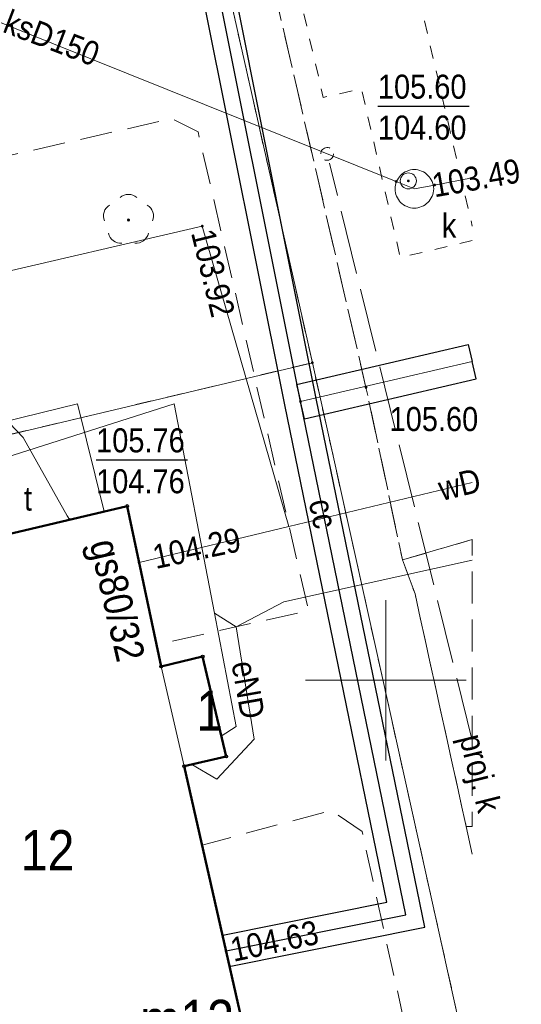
# Model space of a CAD drawing. Extents: x 7490163 to 7490671, y 5783984 to 5784563.
# Tile 38 of 43: x 7490489 to 7490504, y 5784340 to 5784371. Entities that reach past the tile are written whole.
import ezdxf
from ezdxf.enums import TextEntityAlignment as Align

# ---------------------------------------------------------------- set-up
doc = ezdxf.new("R2010")
doc.units = 0
doc.header["$MEASUREMENT"] = 0
for name, pattern in [('0.4_0.4', [0.8, 0.4, -0.4]), ('218-500', [1, 0.5, -0.5]), ('219-500', [0]), ('mz1.0_0.5', [1.5, 1, -0.5]), ('mz2.0_0.5', [2.5, 2, -0.5])]:
    doc.linetypes.add(name, pattern=pattern)
doc.layers.get('0').update_dxf_attribs({"linetype": 'CONTINUOUS', "lineweight": 5})
doc.layers.get('0').transparency = 0.8
for name, color, linetype, transparency in [('203-Punkt załamania granicy działki nie stabilizowany', 7, 'CONTINUOUS', 0.8), ('218-Granica użytku', 7, 'CONTINUOUS', 0.8), ('219-Linia granicy', 7, 'CONTINUOUS', 0.8), ('312-Budynek (powierzchnia)', 7, 'CONTINUOUS', 0.8), ('312-Numer ewidencyjny budynku-Atr124', 7, 'CONTINUOUS', 0.8), ('320-część budynku wyodrębniona ze względu na liczbę kondygnacji naziemnych (powierzchnia)', 7, 'CONTINUOUS', 0.8), ('320-część budynku wyodrębniona ze względu na liczbę kondygnacji naziemnych (powierzchnia)-Atr25', 7, 'CONTINUOUS', 0.8), ('583-Oś przewodu-SGPOD', 7, 'CONTINUOUS', 0.8), ('583-Oś przewodu-SGPOD-Atr17', 7, 'CONTINUOUS', 0.8), ('chodnik (powierzchnia)', 7, 'CONTINUOUS', 0.8), ('drzewo liściaste (punkt)', 7, 'CONTINUOUS', 0.8), ('kanał ciepłowniczy (linia)', 7, 'CONTINUOUS', 0.8), ('kanał ciepłowniczy (linia)-Atr1', 7, 'CONTINUOUS', 0.8), ('komora podziemna - przewód kanalizacyjny (powierzchnia)', 7, 'CONTINUOUS', 0.8), ('przewód ciepłowniczy (linia)', 7, 'CONTINUOUS', 0.8), ('przewód elektroenergetyczny (linia)', 7, 'CONTINUOUS', 0.8), ('przewód elektroenergetyczny (linia)-Atr1', 7, 'CONTINUOUS', 0.8), ('przewód kanalizacyjny (linia)', 7, 'CONTINUOUS', 0.8), ('przewód kanalizacyjny (linia)-Atr1', 7, 'CONTINUOUS', 0.8), ('przewód kanalizacyjny - projektowany lub w budowie (linia) - ob. projektowany', 7, 'CONTINUOUS', 0.8), ('przewód kanalizacyjny - projektowany lub w budowie (linia) - ob. projektowany-Atr1', 7, 'CONTINUOUS', 0.8), ('przewód telekomunikacyjny (linia)', 7, 'CONTINUOUS', 0.8), ('przewód wodociągowy (linia)', 7, 'CONTINUOUS', 0.8), ('przewód wodociągowy (linia)-Atr1', 7, 'CONTINUOUS', 0.8), ('Punkt budynku', 7, 'CONTINUOUS', 0.8), ('punkt o określonej wysokości (sieć ciepłownicza)', 7, 'CONTINUOUS', 0.8), ('punkt o określonej wysokości (sieć ciepłownicza)-Atr2', 7, 'CONTINUOUS', 0.8), ('punkt o określonej wysokości (sieć kanalizacyjna)', 7, 'CONTINUOUS', 0.8), ('punkt o określonej wysokości (sieć kanalizacyjna)-Atr2', 7, 'CONTINUOUS', 0.8), ('punkt o określonej wysokości (sieć kanalizacyjna)-Atr3', 7, 'CONTINUOUS', 0.8), ('punkt o określonej wysokości (sieć telekomunikacyjna)', 7, 'CONTINUOUS', 0.8), ('punkt o określonej wysokości (sieć telekomunikacyjna)-Atr2', 7, 'CONTINUOUS', 0.8), ('punkt o określonej wysokości (sieć telekomunikacyjna)-Atr3', 7, 'CONTINUOUS', 0.8), ('punkt o określonej wysokości (sieć wodociągowa)', 7, 'CONTINUOUS', 0.8), ('punkt o określonej wysokości (sieć wodociągowa)-Atr2', 7, 'CONTINUOUS', 0.8), ('punkt wysokościowy sztuczny', 7, 'CONTINUOUS', 0.8), ('punkt wysokościowy sztuczny-Atr2', 7, 'CONTINUOUS', 0.8), ('trawnik (powierzchnia)', 7, 'CONTINUOUS', 0.8), ('urządzenie techniczne projektowane lub w budowie (sieć kanalizacyjna) - powierzchnia - ob. projektowany', 7, 'CONTINUOUS', 0.8), ('urządzenie techniczne projektowane lub w budowie (sieć kanalizacyjna) - punkt - ob. projektowany', 7, 'CONTINUOUS', 0.8), ('Wstawianie ramki sekcyjnej z opisem', 7, 'CONTINUOUS', 0.8), ('właz okrągły - siec kanalizacyjna (punkt)', 7, 'CONTINUOUS', 0.8), ('właz okrągły - siec kanalizacyjna (punkt)-Atr17', 7, 'CONTINUOUS', 0.8), ('właz prostokątny - siec telekomunikacyjna (punkt)-Atr17', 7, 'CONTINUOUS', 0.8)]:
    doc.layers.add(name, color=color, linetype=linetype, transparency=transparency)
doc.styles.get("Standard").update_dxf_attribs({"font": 'txt', "width": 0.75})

# ---------------------------------------------------------------- blocks, each defined once
blk = doc.blocks.new('PW01')
at = {"linetype": 'Continuous', "lineweight": 13}
h = blk.add_hatch(color=0, dxfattribs=at)
edge = h.paths.add_edge_path()
edge.add_arc((0, 0), 0.045, 0, 360)
blk = doc.blocks.new('PW02')
at = {"linetype": 'Continuous', "lineweight": 13}
h = blk.add_hatch(color=0, dxfattribs=at)
edge = h.paths.add_edge_path()
edge.add_arc((0, 0), 0.045, 0, 360)
blk = doc.blocks.new('US22')
at = {"color": 0, "linetype": 'Continuous', "lineweight": 13}
blk.add_circle((0, 0), 0.25, dxfattribs=at)
blk = doc.blocks.new('OP021')
at = {"linetype": 'Continuous', "lineweight": 13}
h = blk.add_hatch(color=0, dxfattribs=at)
edge = h.paths.add_edge_path()
edge.add_arc((0, 0), 0.05, 0, 360)
at = {"color": 0, "linetype": 'Continuous', "lineweight": 13}
for centre, start, end in [((0, 0.4), 49.272, 130.728), ((-0.38, 0.124), 121.308, 202.548), ((0.38, 0.124), 337.452, 58.692), ((-0.235, -0.324), 193.221, 274.871), ((0.235, -0.324), 265.129, 346.779)]:
    blk.add_arc(centre, 0.4, start, end, dxfattribs=at)
blk = doc.blocks.new('US01P')
at = {"color": 0, "linetype": 'Continuous', "lineweight": 13}
for points in [[(0.082, 0.181), (0.072, 0.186), (0.034, 0.197), (-0.006, 0.2), (-0.046, 0.194), (-0.084, 0.182), (-0.118, 0.161), (-0.148, 0.135), (-0.172, 0.103), (-0.189, 0.066), (-0.198, 0.028), (-0.2, -0.001)], [(-0.082, -0.182), (-0.061, -0.191), (-0.022, -0.199), (0.018, -0.199), (0.057, -0.192), (0.094, -0.177), (0.127, -0.155), (0.155, -0.126), (0.177, -0.093), (0.192, -0.056), (0.199, -0.016), (0.2, 0)]]:
    blk.add_lwpolyline(points, dxfattribs=at)
blk = doc.blocks.new('203')
at = {"linetype": 'Continuous', "lineweight": 0}
h = blk.add_hatch(color=0, dxfattribs=at)
edge = h.paths.add_edge_path()
edge.add_arc((0, 0), 0.045, 0, 360)
blk = doc.blocks.new('PUNKTBUD')
at = {"color": 0}
blk.add_circle((0, 0), 0.045, dxfattribs=at)

msp = doc.modelspace()

# ---------------------------------------------------------------- linework, layer by layer
at = {"layer": '218-Granica użytku', "color": 3, "linetype": '218-500', "lineweight": 18, "flags": 128}
for points in [[(7490497.71, 5784359.9), (7490489.15, 5784397.91)], [(7490481.51, 5784356.05), (7490497.71, 5784359.9)], [(7490502.69, 5784337.478), (7490497.71, 5784359.9)]]:
    msp.add_lwpolyline(points, dxfattribs=at)
at = {"layer": '219-Linia granicy', "color": 7, "linetype": '219-500', "lineweight": 18, "flags": 128}
for points in [[(7490489.15, 5784397.91), (7490497.71, 5784359.9)], [(7490481.51, 5784356.05), (7490497.71, 5784359.9)], [(7490497.71, 5784359.9), (7490502.69, 5784337.478)]]:
    msp.add_lwpolyline(points, dxfattribs=at)
at = {"layer": '312-Budynek (powierzchnia)', "color": 7, "linetype": 'Continuous', "lineweight": 50, "flags": 128}
for points in [[(7490482.21, 5784353.13), (7490491.94, 5784355.43)], [(7490491.94, 5784355.43), (7490493, 5784350.43)], [(7490493, 5784350.43), (7490494.29, 5784350.74)], [(7490494.29, 5784350.74), (7490495.02, 5784347.62)], [(7490495.02, 5784347.62), (7490493.72, 5784347.32)], [(7490493.72, 5784347.32), (7490496.63, 5784334.43)]]:
    msp.add_lwpolyline(points, dxfattribs=at)
at = {"layer": '320-część budynku wyodrębniona ze względu na liczbę kondygnacji naziemnych (powierzchnia)', "color": 7, "linetype": 'Continuous', "lineweight": 18, "flags": 128}
for points in [[(7490496.63, 5784334.43), (7490493.72, 5784347.32), (7490493, 5784350.43), (7490491.94, 5784355.43), (7490482.21, 5784353.13), (7490489.29, 5784321.35), (7490499.05, 5784323.54), (7490497.3, 5784331.31)], [(7490495.02, 5784347.62), (7490494.29, 5784350.74), (7490493, 5784350.43), (7490493.72, 5784347.32)]]:
    msp.add_lwpolyline(points, close=True, dxfattribs=at)
at = {"layer": '583-Oś przewodu-SGPOD', "color": 52, "linetype": 'Continuous', "lineweight": 18, "flags": 128}
msp.add_lwpolyline([(7490479.81, 5784356.02), (7490490.39, 5784358.62), (7490491.22, 5784355.26)], dxfattribs=at)
at = {"layer": 'chodnik (powierzchnia)', "color": 7, "linetype": 'mz1.0_0.5', "lineweight": 18, "flags": 128}
for points in [[(7490502.69, 5784354.388), (7490500.52, 5784353.75), (7490499.38, 5784359.13), (7490491.88, 5784391.65), (7490490.54, 5784391.42), (7490489.32, 5784397.13), (7490495.14, 5784398.49)], [(7490499.38, 5784359.13), (7490491.88, 5784391.65), (7490490.54, 5784391.42), (7490490.22, 5784390.5), (7490478.8, 5784387.84), (7490476.89, 5784393.97), (7490475.42, 5784393.64), (7490477.32, 5784387.53), (7490474.26, 5784386.72), (7490474.58, 5784385.37), (7490476.28, 5784385.78), (7490477.02, 5784382.67), (7490477.36, 5784380.51), (7490478.9, 5784380.18), (7490480.81, 5784372.04), (7490477.82, 5784371.36), (7490478.24, 5784369.62), (7490479.78, 5784370), (7490480.56, 5784366.74), (7490480.99, 5784364.7), (7490493.33, 5784367.51), (7490494.15, 5784367.1), (7490497.59, 5784352.17), (7490492.86, 5784351.11), (7490493, 5784350.43), (7490494.29, 5784350.74), (7490495.02, 5784347.62), (7490493.72, 5784347.32), (7490494.28, 5784344.86), (7490498.3, 5784345.94), (7490499.26, 5784345.28), (7490501.05, 5784337.18), (7490500.66, 5784336.44), (7490496.38, 5784335.55), (7490496.63, 5784334.43), (7490498.02, 5784334.74), (7490498.72, 5784331.63), (7490499.23, 5784329.39), (7490502.08, 5784330.05), (7490502.39, 5784329.89), (7490502.69, 5784329.961)], [(7490502.69, 5784344.572), (7490502.5, 5784345.44), (7490500.91, 5784352.69), (7490500.52, 5784353.75), (7490499.38, 5784359.13)]]:
    msp.add_lwpolyline(points, dxfattribs=at)
at = {"layer": 'kanał ciepłowniczy (linia)', "color": 212, "linetype": 'CONTINUOUS', "lineweight": 25}
for p, q in [((7490497.83, 5784358.789), (7490494.727, 5784374.325)), ((7490496.85, 5784358.591), (7490493.933, 5784373.195)), ((7490497.215, 5784359.226), (7490502.565, 5784360.473)), ((7490502.565, 5784360.473), (7490502.69, 5784359.937)), ((7490502.815, 5784359.401), (7490502.69, 5784359.937)), ((7490497.465, 5784358.154), (7490502.815, 5784359.401)), ((7490497.215, 5784359.226), (7490497.34, 5784358.69)), ((7490497.465, 5784358.154), (7490497.34, 5784358.69)), ((7490501.21, 5784342.299), (7490497.83, 5784358.789)), ((7490500.03, 5784343.081), (7490496.85, 5784358.591)), ((7490494.921, 5784342.05), (7490500.03, 5784343.081)), ((7490495.119, 5784341.07), (7490501.21, 5784342.299)), ((7490494.921, 5784342.05), (7490495.02, 5784341.56)), ((7490495.119, 5784341.07), (7490495.02, 5784341.56))]:
    msp.add_line(p, q, dxfattribs=at)
at = {"layer": 'kanał ciepłowniczy (linia)', "color": 212, "linetype": 'Continuous', "lineweight": 25, "flags": 128}
msp.add_lwpolyline([(7490495.02, 5784341.56), (7490500.62, 5784342.69), (7490497.34, 5784358.69), (7490494.33, 5784373.76), (7490485.82, 5784372.49), (7490485.27, 5784374.86), (7490485.16, 5784375.45), (7490484.71, 5784378.05), (7490484.62, 5784378.6), (7490481.88, 5784394.14)], dxfattribs=at)
at = {"layer": 'komora podziemna - przewód kanalizacyjny (powierzchnia)', "color": 34, "linetype": 'Continuous', "lineweight": 18, "flags": 128}
msp.add_lwpolyline([(7490501.49, 5784365.32), (7490501.48, 5784365.26), (7490501.47, 5784365.2), (7490501.46, 5784365.15), (7490501.44, 5784365.09), (7490501.41, 5784365.04), (7490501.38, 5784364.99), (7490501.35, 5784364.94), (7490501.31, 5784364.9), (7490501.27, 5784364.86), (7490501.22, 5784364.82), (7490501.17, 5784364.79), (7490501.11, 5784364.77), (7490501.06, 5784364.75), (7490501, 5784364.73), (7490500.94, 5784364.72), (7490500.89, 5784364.72), (7490500.83, 5784364.72), (7490500.77, 5784364.73), (7490500.71, 5784364.75), (7490500.66, 5784364.77), (7490500.6, 5784364.79), (7490500.55, 5784364.82), (7490500.5, 5784364.86), (7490500.46, 5784364.9), (7490500.42, 5784364.94), (7490500.39, 5784364.99), (7490500.36, 5784365.04), (7490500.33, 5784365.09), (7490500.31, 5784365.15), (7490500.3, 5784365.2), (7490500.29, 5784365.26), (7490500.29, 5784365.32), (7490500.29, 5784365.38), (7490500.3, 5784365.44), (7490500.31, 5784365.49), (7490500.33, 5784365.55), (7490500.36, 5784365.6), (7490500.39, 5784365.65), (7490500.42, 5784365.7), (7490500.46, 5784365.74), (7490500.5, 5784365.78), (7490500.55, 5784365.82), (7490500.6, 5784365.85), (7490500.66, 5784365.87), (7490500.71, 5784365.89), (7490500.77, 5784365.91), (7490500.83, 5784365.92), (7490500.89, 5784365.92), (7490500.94, 5784365.92), (7490501, 5784365.91), (7490501.06, 5784365.89), (7490501.11, 5784365.87), (7490501.17, 5784365.85), (7490501.22, 5784365.82), (7490501.27, 5784365.78), (7490501.31, 5784365.74), (7490501.35, 5784365.7), (7490501.38, 5784365.65), (7490501.41, 5784365.6), (7490501.44, 5784365.55), (7490501.46, 5784365.49), (7490501.47, 5784365.44), (7490501.48, 5784365.38)], close=True, dxfattribs=at)
at = {"layer": 'przewód ciepłowniczy (linia)', "color": 212, "linetype": 'Continuous', "lineweight": 18, "flags": 128}
for points in [[(7490495.02, 5784341.56), (7490500.62, 5784342.69), (7490497.34, 5784358.69), (7490494.33, 5784373.76), (7490485.82, 5784372.49), (7490485.27, 5784374.86), (7490485.16, 5784375.45), (7490484.71, 5784378.05), (7490484.62, 5784378.6), (7490481.88, 5784394.14)], [(7490497.34, 5784358.69), (7490502.69, 5784359.937)]]:
    msp.add_lwpolyline(points, dxfattribs=at)
at = {"layer": 'przewód elektroenergetyczny (linia)', "color": 1, "linetype": 'Continuous', "lineweight": 18, "flags": 128}
for points in [[(7490445.25, 5784406.28), (7490447.5, 5784406.88), (7490450, 5784396.73), (7490472.52, 5784402.31), (7490475.76, 5784391.09), (7490476.97, 5784384.51), (7490482.81, 5784359.47), (7490484.05, 5784355.63), (7490493.4, 5784358.62), (7490494.66, 5784352.09), (7490495.34, 5784348.56), (7490494.87, 5784348.26)], [(7490502.69, 5784353.744), (7490496.82, 5784352.44), (7490495.34, 5784351.67)], [(7490495.34, 5784351.67), (7490494.66, 5784352.09)], [(7490495.34, 5784351.67), (7490495.9, 5784348.16), (7490494.73, 5784346.91), (7490493.95, 5784347.37)]]:
    msp.add_lwpolyline(points, dxfattribs=at)
at = {"layer": 'przewód kanalizacyjny (linia)', "color": 34, "linetype": 'Continuous', "lineweight": 18, "flags": 128}
for points in [[(7490500.89, 5784365.32), (7490500.32, 5784365.55), (7490482.45, 5784372.74), (7490481.9, 5784372.97), (7490477.67, 5784372.02)], [(7490500.89, 5784365.32), (7490501.52, 5784365.44), (7490502.69, 5784365.669)]]:
    msp.add_lwpolyline(points, dxfattribs=at)
at = {"layer": 'przewód kanalizacyjny - projektowany lub w budowie (linia) - ob. projektowany', "color": 34, "linetype": 'mz2.0_0.5', "lineweight": 18, "flags": 128}
msp.add_lwpolyline([(7490502.69, 5784348.122), (7490498.24, 5784366.12)], dxfattribs=at)
at = {"layer": 'przewód telekomunikacyjny (linia)', "color": 30, "linetype": 'Continuous', "lineweight": 18, "flags": 128}
msp.add_lwpolyline([(7490490.14, 5784355.01), (7490490.07, 5784355.13), (7490488.7, 5784357.57), (7490484.2, 5784362.28), (7490480.37, 5784361.56), (7490480.19, 5784361.53)], dxfattribs=at)
at = {"layer": 'przewód wodociągowy (linia)', "color": 5, "linetype": 'Continuous', "lineweight": 18, "flags": 128}
for points in [[(7490480.33, 5784360.92), (7490494.28, 5784364.16), (7490496.98, 5784354.79)], [(7490492.31, 5784353.67), (7490496.98, 5784354.79), (7490502.69, 5784356.166)]]:
    msp.add_lwpolyline(points, dxfattribs=at)
at = {"layer": 'punkt o określonej wysokości (sieć kanalizacyjna)-Atr2', "color": 7, "flags": 128}
msp.add_lwpolyline([(7490499.751, 5784367.899), (7490502.594, 5784367.899)], dxfattribs=at)
at = {"layer": 'punkt o określonej wysokości (sieć telekomunikacyjna)-Atr2', "color": 7, "flags": 128}
msp.add_lwpolyline([(7490490.973, 5784356.871), (7490493.821, 5784356.871)], dxfattribs=at)
at = {"layer": 'trawnik (powierzchnia)', "color": 7, "linetype": 'mz1.0_0.5', "lineweight": 18, "flags": 128}
msp.add_lwpolyline([(7490502.69, 5784345.44), (7490502.5, 5784345.44), (7490500.91, 5784352.69), (7490500.52, 5784353.75), (7490502.69, 5784354.39)], close=True, dxfattribs=at)
at = {"layer": 'urządzenie techniczne projektowane lub w budowie (sieć kanalizacyjna) - powierzchnia - ob. projektowany', "color": 34, "linetype": '0.4_0.4', "lineweight": 18, "flags": 128}
for points in [[(7490502.69, 5784363.706), (7490500.45, 5784363.18), (7490499.24, 5784368.44), (7490498.05, 5784368.17), (7490494.26, 5784384.54), (7490497.76, 5784385.36)], [(7490497.76, 5784385.36), (7490502.69, 5784364.16)]]:
    msp.add_lwpolyline(points, dxfattribs=at)
at = {"layer": 'Wstawianie ramki sekcyjnej z opisem', "color": 7, "linetype": 'Continuous', "lineweight": 13, "flags": 128}
for points in [[(7490500, 5784347.5), (7490500, 5784352.5)], [(7490497.5, 5784350), (7490502.5, 5784350)]]:
    msp.add_lwpolyline(points, dxfattribs=at)

# ---------------------------------------------------------------- block references
at = {"layer": '203-Punkt załamania granicy działki nie stabilizowany', "color": 7, "linetype": 'Continuous', "lineweight": 18}
msp.add_blockref('203', (7490497.71, 5784359.9), dxfattribs=at)
at = {"layer": 'drzewo liściaste (punkt)', "color": 94, "linetype": 'Continuous', "lineweight": 13}
msp.add_blockref('OP021', (7490491.98, 5784364.35), dxfattribs=at)
at = {"layer": 'Punkt budynku', "color": 5, "linetype": 'Continuous', "lineweight": 18}
for p in [(7490491.94, 5784355.43), (7490494.29, 5784350.74), (7490493, 5784350.43), (7490495.02, 5784347.62), (7490493.72, 5784347.32)]:
    msp.add_blockref('PUNKTBUD', p, dxfattribs=at)
at = {"layer": 'punkt o określonej wysokości (sieć ciepłownicza)', "color": 212, "linetype": 'Continuous', "lineweight": 13}
for p in [(7490497.34, 5784358.69), (7490495.02, 5784341.56)]:
    msp.add_blockref('PW01', p, dxfattribs=at)
at = {"layer": 'punkt o określonej wysokości (sieć kanalizacyjna)', "color": 34, "linetype": 'Continuous', "lineweight": 13}
for p in [(7490500.32, 5784365.55), (7490500.7, 5784365.57), (7490501.52, 5784365.44)]:
    msp.add_blockref('PW01', p, dxfattribs=at)
at = {"layer": 'punkt o określonej wysokości (sieć telekomunikacyjna)', "color": 30, "linetype": 'Continuous', "lineweight": 13}
msp.add_blockref('PW01', (7490490.14, 5784355.01), dxfattribs=at)
at = {"layer": 'punkt o określonej wysokości (sieć wodociągowa)', "color": 5, "linetype": 'Continuous', "lineweight": 13}
for p in [(7490494.28, 5784364.16), (7490492.31, 5784353.67)]:
    msp.add_blockref('PW01', p, dxfattribs=at)
at = {"layer": 'punkt wysokościowy sztuczny', "color": 7, "linetype": 'Continuous', "lineweight": 13}
msp.add_blockref('PW02', (7490499.38, 5784359.13), dxfattribs=at)
at = {"layer": 'urządzenie techniczne projektowane lub w budowie (sieć kanalizacyjna) - punkt - ob. projektowany', "color": 34, "linetype": 'Continuous', "lineweight": 18}
msp.add_blockref('US01P', (7490498.17, 5784366.41), dxfattribs=at)
at = {"layer": 'właz okrągły - siec kanalizacyjna (punkt)', "color": 7, "linetype": 'Continuous', "lineweight": 18}
msp.add_blockref('US22', (7490500.7, 5784365.57), dxfattribs=at)

# ---------------------------------------------------------------- texts
at = {"layer": '312-Numer ewidencyjny budynku-Atr124', "color": 7, "width": 0.9}
msp.add_text('m12', height=1.25, dxfattribs=at).set_placement((7490492.34, 5784338.41), align=Align.BOTTOM_LEFT)
at = {"layer": '320-część budynku wyodrębniona ze względu na liczbę kondygnacji naziemnych (powierzchnia)-Atr25', "color": 7, "width": 0.9}
for s, p in [('1', (7490494.51, 5784349.05)), ('12', (7490489.46, 5784344.7))]:
    msp.add_text(s, height=1.25, dxfattribs=at).set_placement(p, align=Align.MIDDLE_CENTER)
at = {"layer": '583-Oś przewodu-SGPOD-Atr17', "color": 52, "width": 0.9}
msp.add_text('gs80/32', height=0.9, rotation=283.01, dxfattribs=at).set_placement((7490491.637, 5784352.498), align=Align.MIDDLE_CENTER)
at = {"layer": 'kanał ciepłowniczy (linia)-Atr1', "color": 212, "width": 0.9}
msp.add_text('cc', height=0.75, rotation=281.585, dxfattribs=at).set_placement((7490497.96, 5784355.64), align=Align.MIDDLE_LEFT)
at = {"layer": 'przewód elektroenergetyczny (linia)-Atr1', "color": 1, "width": 0.9}
msp.add_text('eND', height=0.75, rotation=279.991, dxfattribs=at).set_placement((7490495.713, 5784349.702), align=Align.MIDDLE_CENTER)
at = {"layer": 'przewód kanalizacyjny (linia)-Atr1', "color": 34, "width": 0.9}
msp.add_text('ksD150', height=0.75, rotation=339.035, dxfattribs=at).set_placement((7490489.59, 5784370.027), align=Align.MIDDLE_CENTER)
at = {"layer": 'przewód kanalizacyjny - projektowany lub w budowie (linia) - ob. projektowany-Atr1', "color": 34, "width": 0.9}
msp.add_text('proj. k', height=0.75, rotation=283.888, dxfattribs=at).set_placement((7490502.65, 5784348.3), align=Align.MIDDLE_LEFT)
at = {"layer": 'przewód wodociągowy (linia)-Atr1', "color": 5, "width": 0.9}
msp.add_text('wD', height=0.75, rotation=13.519, dxfattribs=at).set_placement((7490502.293, 5784356.106), align=Align.MIDDLE_CENTER)
at = {"layer": 'punkt o określonej wysokości (sieć ciepłownicza)-Atr2', "color": 212, "width": 0.9}
msp.add_text('104.63', height=0.75, rotation=12.002, dxfattribs=at).set_placement((7490495.177, 5784341.584), align=Align.MIDDLE_LEFT)
at = {"layer": 'punkt o określonej wysokości (sieć kanalizacyjna)-Atr2', "color": 34, "width": 0.9}
msp.add_text('105.60', height=0.75, dxfattribs=at).set_placement((7490499.751, 5784367.907), align=Align.BOTTOM_LEFT)
msp.add_text('103.49', height=0.75, rotation=9.994, dxfattribs=at).set_placement((7490501.452, 5784365.424), align=Align.MIDDLE_LEFT)
at = {"layer": 'punkt o określonej wysokości (sieć kanalizacyjna)-Atr3', "color": 34, "width": 0.9}
msp.add_text('104.60', height=0.75, dxfattribs=at).set_placement((7490499.751, 5784366.632), align=Align.BOTTOM_LEFT)
at = {"layer": 'punkt o określonej wysokości (sieć telekomunikacyjna)-Atr2', "color": 30, "width": 0.9}
msp.add_text('105.76', height=0.75, dxfattribs=at).set_placement((7490490.973, 5784356.879), align=Align.BOTTOM_LEFT)
at = {"layer": 'punkt o określonej wysokości (sieć telekomunikacyjna)-Atr3', "color": 30, "width": 0.9}
msp.add_text('104.76', height=0.75, dxfattribs=at).set_placement((7490490.973, 5784355.604), align=Align.BOTTOM_LEFT)
at = {"layer": 'punkt o określonej wysokości (sieć wodociągowa)-Atr2', "color": 5, "width": 0.9}
for s, rotation, p in [('103.92', 283.67, (7490494.291, 5784364.04)), ('104.29', 11.914, (7490492.755, 5784353.833))]:
    msp.add_text(s, height=0.75, rotation=rotation, dxfattribs=at).set_placement(p, align=Align.MIDDLE_LEFT)
at = {"layer": 'punkt wysokościowy sztuczny-Atr2', "color": 7, "width": 0.9}
msp.add_text('105.60', height=0.75, dxfattribs=at).set_placement((7490500.116, 5784357.769))
at = {"layer": 'właz okrągły - siec kanalizacyjna (punkt)-Atr17', "color": 7, "width": 0.9}
msp.add_text('k', height=0.75, dxfattribs=at).set_placement((7490501.743, 5784364.176), align=Align.MIDDLE_LEFT)
at = {"layer": 'właz prostokątny - siec telekomunikacyjna (punkt)-Atr17', "color": 7, "width": 0.9}
msp.add_text('t', height=0.75, dxfattribs=at).set_placement((7490488.726, 5784355.663), align=Align.MIDDLE_LEFT)

doc.saveas('drawing.dxf')
